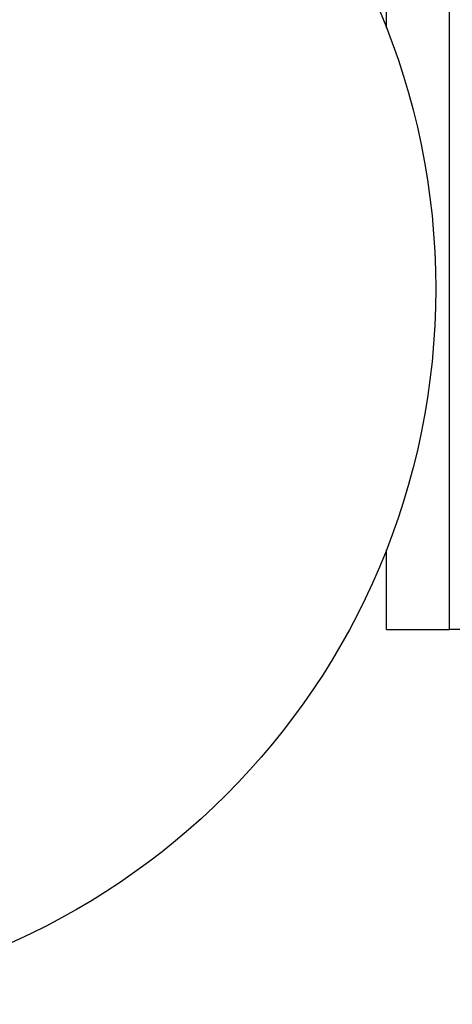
# Model space of a CAD drawing. Header units: inches. Extents: x 3.4 to 95.3, y 5.8 to 50.1.
# Tile 4 of 83: x 5.171 to 5.542, y 19.256 to 20.099. Entities that reach past the tile are written whole.
import ezdxf

# ---------------------------------------------------------------- set-up
doc = ezdxf.new("R2010")
doc.units = ezdxf.units.IN
doc.header["$MEASUREMENT"] = 0
doc.layers.add('Visible Edges(ANSI)', color=7, linetype='Continuous', lineweight=25)
doc.layers.add('Visible Tangent Edges(ANSI)', color=7, linetype='Continuous', lineweight=25)

msp = doc.modelspace()

# ---------------------------------------------------------------- linework, layer by layer
at = {"layer": 'Visible Edges(ANSI)'}
for p, q in [((5.48533, 20.09203), (5.48533, 36.44828)), ((5.48533, 19.57724), (5.48533, 19.64528)), ((5.48533, 19.57724), (5.53918, 19.57724)), ((5.99348, 19.57724), (5.53918, 19.57724))]:
    msp.add_line(p, q, dxfattribs=at)
msp.add_circle((4.91533, 19.86866), 0.6122, dxfattribs=at)
at = {"layer": 'Visible Tangent Edges(ANSI)'}
msp.add_line((5.53918, 36.96307), (5.53918, 19.57724), dxfattribs=at)

doc.saveas('drawing.dxf')
